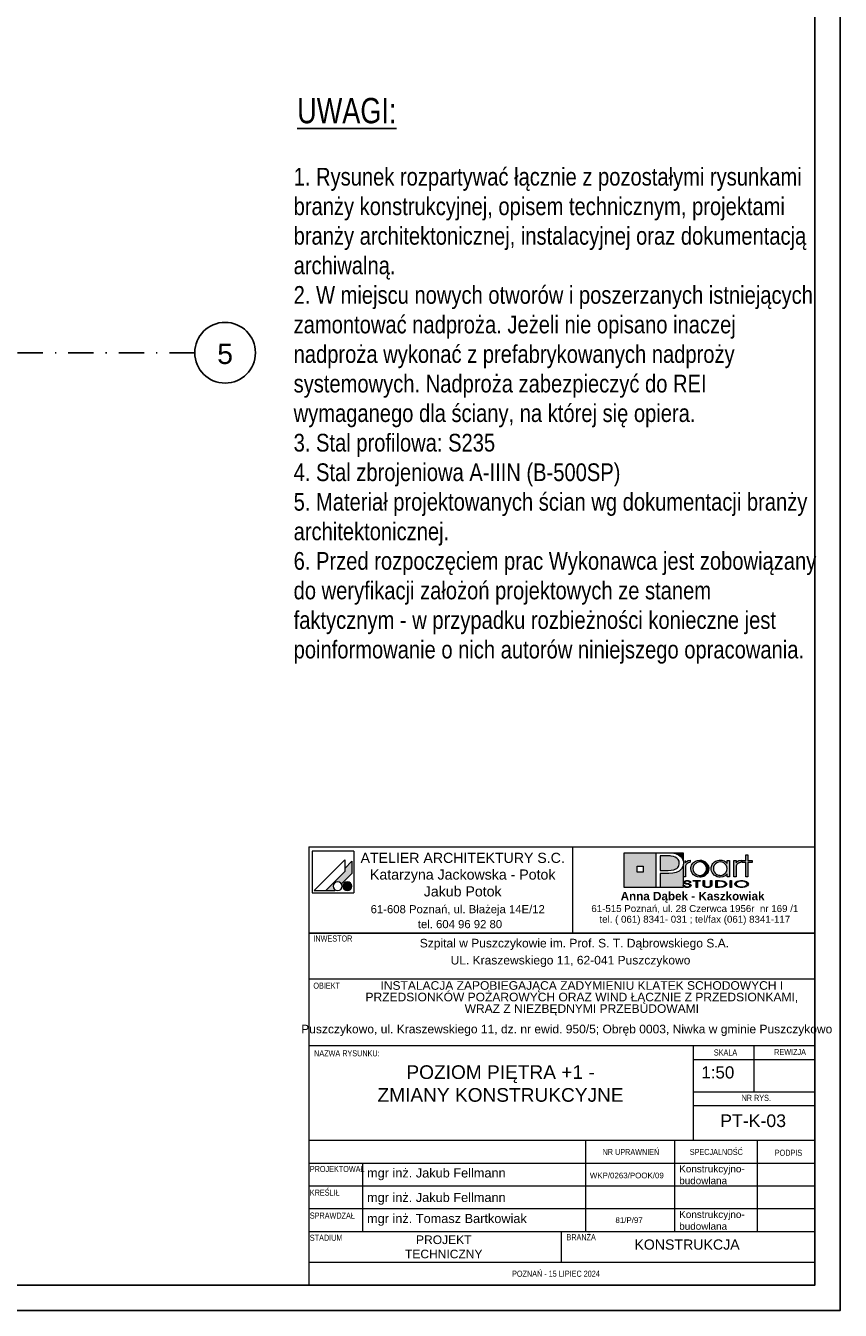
# Model space of a CAD drawing. Header units: metres. Extents: x -1437 to 3563, y -2228 to 2026.
# Tile 9 of 11: x 2758 to 3563, y -2228 to -960. Entities that reach past the tile are written whole.
import ezdxf
from ezdxf.enums import TextEntityAlignment as Align

# ---------------------------------------------------------------- set-up
doc = ezdxf.new("R2010")
doc.units = ezdxf.units.M
doc.header["$LTSCALE"] = 50
doc.header["$MEASUREMENT"] = 0
doc.linetypes.add('DO', pattern=[1, 0.5, -0.24, 0.02, -0.24])
for name, color, linetype in [('A_Arkusz', 7, 'Continuous'), ('BZ_osd', 1, 'DO'), ('BZ_ram', 2, 'Continuous'), ('BZ_txg', 3, 'Continuous'), ('BZ_txs', 2, 'Continuous')]:
    doc.layers.add(name, color=color, linetype=linetype)
doc.styles.add('BIKTG', font='bikromsw.shx', dxfattribs={"width": 0.85})
doc.styles.add('BIKTS', font='bikromsw.shx', dxfattribs={"width": 0.85})
doc.styles.add('GENERATED_STYLE_1', font='arial.ttf')
doc.styles.add('GENERATED_STYLE_2', font='ARIALUNI.ttf')
doc.styles.add('GENERATED_STYLE_3', font='txt')

msp = doc.modelspace()

# ---------------------------------------------------------------- hatches: boundary and pattern name
at = {"layer": 'A_Arkusz', "linetype": 'Continuous', "lineweight": 15, "ltscale": 1000}
for points in [[(3080.4, -1784.5), (3073.3, -1791.6), (3073.3, -1794.8), (3054.5, -1813.6), (3063.5, -1813.6), (3064.1, -1813.1), (3063.5, -1812.6), (3062.9, -1812.1), (3062.5, -1811.4), (3062.1, -1810.7), (3061.9, -1810), (3061.9, -1809.2), (3061.9, -1808.5), (3062.1, -1807.7), (3062.5, -1807), (3062.9, -1806.4), (3063.5, -1805.8), (3064.1, -1805.4), (3064.8, -1805.1), (3065.5, -1804.9), (3066.3, -1804.8), (3067.1, -1804.9), (3067.8, -1805.1), (3068.5, -1805.4), (3069.1, -1805.8), (3069.7, -1806.4), (3070.1, -1807), (3080.4, -1796.8), (3080.4, -1795.3)], [(3080.4, -1796.8), (3080.4, -1784.5), (3073.3, -1791.6), (3073.3, -1794.8), (3054.5, -1813.6), (3063.5, -1813.6), (3064.1, -1813.1, -1.314777), (3070.1, -1807)], [(3409.7, -1783.7), (3407.5, -1783.7), (3407.5, -1800), (3409.8, -1800), (3409.8, -1790.2, -0.145311), (3410.4, -1787.9, -0.140329), (3412.9, -1786), (3414.6, -1785.6), (3414.6, -1783.4), (3412.4, -1783.8), (3410.8, -1784.7), (3409.7, -1786.1)], [(3415.2, -1791.8), (3415.2, -1790.7), (3415.5, -1789.6), (3415.9, -1788.6), (3416.4, -1787.5), (3417.1, -1786.6), (3417.9, -1785.8), (3419.7, -1784.5), (3421.8, -1783.7), (3424, -1783.4), (3424.1, -1783.4), (3424, -1785.3), (3423.2, -1785.3), (3422.3, -1785.5), (3421.5, -1785.8), (3420.7, -1786.2), (3420, -1786.7), (3419.3, -1787.2), (3418.2, -1788.6), (3417.6, -1790.1), (3417.3, -1791.9), (3417.6, -1793.7), (3418.2, -1795.3), (3419.4, -1796.6), (3420.7, -1797.7), (3422.3, -1798.3), (3423.2, -1798.4), (3423.1, -1800.3), (3421.8, -1800.1), (3419.7, -1799.3), (3417.9, -1798), (3416.4, -1796.2), (3415.5, -1794.1)], [(3424, -1785.3), (3425.8, -1785.5), (3427.4, -1786.2), (3428.8, -1787.3), (3429.8, -1788.6), (3430.5, -1790.1), (3430.7, -1791.8), (3430.5, -1793.1), (3432.6, -1793.9), (3432.7, -1793.5), (3432.9, -1791.9), (3432.8, -1790.7), (3432.5, -1789.5), (3432, -1788.3), (3431.2, -1787), (3430.1, -1785.8), (3428.9, -1784.9), (3427.3, -1784.1), (3425.8, -1783.6), (3424.1, -1783.4)], [(3463.1, -1786), (3462.6, -1786.1), (3462.2, -1786.4), (3461.7, -1786.7), (3461.1, -1787.3), (3460.7, -1787.8), (3460.4, -1788.4), (3460.1, -1789), (3460, -1789.7), (3460, -1790.6), (3460, -1800), (3457.7, -1800), (3457.7, -1783.8), (3459.9, -1783.8), (3459.9, -1786.1), (3461, -1784.7), (3462.6, -1783.8), (3464.8, -1783.4), (3464.8, -1785.6), (3464.1, -1785.7), (3463.5, -1785.8)], [(3471.6, -1800), (3469.4, -1800), (3469.4, -1785.7), (3465.8, -1785.7), (3465.8, -1783.8), (3469.4, -1783.8), (3469.4, -1778.2), (3471.6, -1778.2), (3471.6, -1783.8), (3475.6, -1783.8), (3475.6, -1785.7), (3471.6, -1785.7)], [(3426.7, -1800), (3425.3, -1800.3), (3424, -1800.4), (3423.1, -1800.3), (3423.2, -1798.4), (3424, -1798.5), (3425.8, -1798.3), (3427.4, -1797.7), (3428.7, -1796.6), (3429.8, -1795.2), (3430.5, -1793.6), (3430.5, -1793.1), (3432.6, -1793.9), (3432.2, -1795.1), (3431.3, -1796.6), (3430.4, -1797.7), (3429.3, -1798.7), (3427.9, -1799.5)], [(3074.2, -1805.2), (3077.5, -1813.4, -0.39153), (3072, -1811.1, -0.418968)], [(3074.2, -1805.2), (3077.5, -1813.4, 0.455663), (3079.8, -1807.1, 0.390402)], [(3409, -1808.5), (3407.6, -1808.5), (3407.7, -1808.9), (3408, -1809.3), (3408.4, -1809.7), (3408.7, -1809.9), (3409.2, -1810.1), (3409.5, -1810.2), (3409.7, -1810.3), (3410.4, -1810.4), (3411, -1810.5), (3411.4, -1810.4), (3411.9, -1810.5), (3412.6, -1810.4), (3413.6, -1810.2), (3414.4, -1809.9), (3415, -1809.5), (3415.3, -1809), (3415.4, -1808.5), (3415.4, -1808.3), (3415.3, -1808), (3415.1, -1807.7), (3414.8, -1807.5), (3414.5, -1807.3), (3414.1, -1807.1), (3413.8, -1806.9), (3413.3, -1806.8), (3413.1, -1806.8), (3413.1, -1807.5), (3413.3, -1807.6), (3413.8, -1807.9), (3414.1, -1808.2), (3414.2, -1808.6), (3414.1, -1808.9), (3413.9, -1809.2), (3413.5, -1809.5), (3413.2, -1809.6), (3412.9, -1809.7), (3412.4, -1809.8), (3412, -1809.9), (3411.7, -1809.9), (3411.3, -1809.9), (3410.9, -1809.8), (3410.5, -1809.7), (3410.1, -1809.6), (3409.8, -1809.5), (3409.6, -1809.4), (3409.3, -1809.1), (3409.1, -1808.8)], [(3413.8, -1805.4), (3415.1, -1805.4), (3415, -1804.9), (3414.7, -1804.5), (3414.1, -1804.1), (3413.4, -1803.8), (3412.6, -1803.7), (3411.6, -1803.6), (3410.6, -1803.7), (3409.8, -1803.8), (3409, -1804.1), (3408.5, -1804.5), (3408.2, -1804.9), (3408.1, -1805.4), (3408.2, -1805.8), (3408.5, -1806.2), (3408.9, -1806.6), (3409.3, -1806.7), (3409.7, -1806.9), (3410, -1806.9), (3410.6, -1807), (3411.1, -1807.1), (3411.7, -1807.2), (3412.3, -1807.3), (3412.7, -1807.4), (3413.1, -1807.5), (3413.1, -1806.8), (3412.6, -1806.7), (3411.8, -1806.5), (3410.8, -1806.4), (3410.4, -1806.3), (3409.9, -1806.1), (3409.6, -1805.9), (3409.4, -1805.7), (3409.3, -1805.4), (3409.4, -1805), (3409.6, -1804.8), (3410, -1804.5), (3410.5, -1804.3), (3411, -1804.2), (3411.4, -1804.2), (3411.8, -1804.2), (3412.3, -1804.3), (3412.7, -1804.4), (3413.1, -1804.5), (3413.4, -1804.8), (3413.7, -1805.1)], [(3421.6, -1810.4), (3420.3, -1810.4), (3420.3, -1804.3), (3417.4, -1804.3), (3417.4, -1803.7), (3424.5, -1803.7), (3424.5, -1804.3), (3421.6, -1804.3)], [(3434.6, -1809.9), (3434.1, -1810.1), (3433.6, -1810.2), (3433, -1810.4), (3432.3, -1810.5), (3431.6, -1810.5), (3430.7, -1810.4), (3429.8, -1810.3), (3429, -1810), (3428.1, -1809.5), (3427.5, -1808.8), (3427.3, -1807.9), (3427.3, -1803.7), (3428.6, -1803.7), (3428.6, -1807.9), (3428.7, -1808.4), (3428.9, -1808.8), (3429.2, -1809.2, 0.154269), (3431.6, -1809.8, 0.149724), (3434, -1809.2), (3434.4, -1808.8)], [(3434.4, -1808.8), (3434.6, -1808.4), (3434.7, -1807.9), (3434.7, -1803.7), (3435.9, -1803.7), (3435.9, -1807.9), (3435.8, -1808.6), (3435.5, -1809.2), (3435, -1809.6), (3434.6, -1809.9)], [(3441.1, -1809.8), (3442.5, -1809.8), (3442.5, -1810.4), (3439.9, -1810.4), (3439.9, -1803.7), (3442.5, -1803.7), (3442.5, -1804.3), (3441.1, -1804.3)], [(3443.5, -1803.7), (3445.1, -1803.8), (3446.1, -1803.9), (3446.1, -1804.6), (3445.3, -1804.4), (3444.2, -1804.4), (3443, -1804.3), (3442.5, -1804.3), (3442.5, -1803.7)], [(3446.1, -1810.2), (3445.9, -1810.2), (3444.8, -1810.3), (3443.6, -1810.4), (3442.5, -1810.4), (3442.5, -1809.8), (3443, -1809.8), (3443.7, -1809.7), (3444.6, -1809.7), (3445, -1809.7), (3445.6, -1809.6), (3446.1, -1809.5)], [(3447.7, -1804.3), (3448.5, -1804.6), (3449.2, -1805), (3449.7, -1805.4), (3450.2, -1805.9), (3450.5, -1806.5), (3450.6, -1807), (3450.4, -1807.8), (3450, -1808.4), (3449.3, -1809), (3448.6, -1809.4), (3447.8, -1809.8), (3446.9, -1810), (3446.1, -1810.2), (3446.1, -1809.5), (3446.8, -1809.4), (3447.7, -1809), (3448.5, -1808.5), (3448.9, -1808.1), (3449.2, -1807.6), (3449.3, -1807), (3449.2, -1806.5), (3448.9, -1805.9), (3448.4, -1805.5), (3447.7, -1805.1), (3447, -1804.8), (3446.1, -1804.6), (3446.1, -1803.9), (3446.5, -1804)], [(3455.2, -1810.4), (3453.9, -1810.4), (3453.9, -1803.7), (3455.2, -1803.7)]]:
    msp.add_hatch(color=7, dxfattribs=at).paths.add_polyline_path(points)
at = {"layer": 'A_Arkusz', "linetype": 'Continuous', "lineweight": 5, "ltscale": 1000}
h = msp.add_hatch(color=7, dxfattribs=at)
h.paths.add_polyline_path([(3349.2, -1776.2), (3380.9, -1776.2), (3380.9, -1810.6), (3349.2, -1810.6)])
h.paths.add_polyline_path([(3362.2, -1789.4), (3368.1, -1789.4), (3368.1, -1795.4), (3362.2, -1795.4)], flags=0)
for points in [[(3393.2, -1779.3), (3390.9, -1779.3), (3385, -1779.3), (3385, -1793.6), (3392.7, -1793.6), (3395.8, -1793.4), (3398.3, -1793), (3400.3, -1792.2), (3401.3, -1791.6), (3402.2, -1790.8), (3402.9, -1789.8), (3403.4, -1788.7), (3403.7, -1787.6), (3403.8, -1786.5), (3403.5, -1784.5), (3402.7, -1782.8), (3401.3, -1781.4), (3399.7, -1780.4), (3397.9, -1779.8), (3395.9, -1779.4), (3394.8, -1779.3)], [(3407.5, -1776.2), (3407.5, -1783.7), (3407.3, -1783.1), (3406.5, -1781.6), (3405.5, -1780.3), (3404.3, -1779.1), (3402.9, -1778.2), (3401.5, -1777.5), (3400, -1777), (3398.5, -1776.6), (3396.7, -1776.4), (3392.7, -1776.2), (3392.4, -1776.2)], [(3385, -1810.6), (3407.5, -1810.6), (3407.5, -1789.3), (3406, -1792.2), (3403.6, -1794.3), (3400.8, -1795.6), (3397.4, -1796.4), (3393.5, -1796.7), (3385, -1796.7)]]:
    msp.add_hatch(color=7, dxfattribs=at).paths.add_polyline_path(points)
at = {"layer": 'A_Arkusz', "linetype": 'Continuous', "lineweight": 15, "ltscale": 1000}
h = msp.add_hatch(color=7, dxfattribs=at)
h.paths.add_polyline_path([(3451, -1797.1), (3449.1, -1798.9), (3446.9, -1800), (3444.3, -1800.4), (3442.7, -1800.2), (3441.1, -1799.8), (3439.6, -1799.1), (3438.2, -1798.2), (3437.1, -1797.1), (3436.3, -1795.8), (3435.7, -1794.5), (3435.3, -1793.2), (3435.2, -1791.9), (3435.3, -1790.8), (3435.5, -1789.8), (3435.8, -1788.8), (3436.3, -1787.8), (3436.9, -1786.9), (3437.6, -1786.1), (3438.5, -1785.3), (3439.6, -1784.6), (3440.7, -1784.1), (3441.9, -1783.7), (3443.1, -1783.5), (3444.3, -1783.4), (3445.7, -1783.5), (3446.9, -1783.8), (3448.1, -1784.3), (3449.2, -1784.9), (3450.1, -1785.7), (3451, -1786.7), (3451, -1785.3), (3451, -1783.8), (3453.2, -1783.8), (3453.2, -1790.2), (3453.2, -1800), (3451, -1800), (3451, -1798.7)])
h.paths.add_polyline_path([(3441.4, -1785.9, 0.471077), (3438.4, -1795.4, 0.494724), (3449.3, -1796.2, 0.387258), (3449.1, -1787.4, 0.314042)], flags=0)
h = msp.add_hatch(color=7, dxfattribs=at)
h.paths.add_polyline_path([(3465.3, -1803.6, 0.130991), (3460.1, -1804.9, 0.250658), (3458.6, -1807, 0.250617), (3459.8, -1809, 0.141351), (3465.3, -1810.5, 0.117723), (3470.2, -1809.3, 0.245905), (3472, -1807, 0.237366), (3470.7, -1805.1, 0.143887)])
h.paths.add_polyline_path([(3465.3, -1804.2, 0.128597), (3461.4, -1805.1), (3461, -1805.3), (3460.6, -1805.6), (3460.3, -1806), (3460, -1806.3), (3459.9, -1806.6), (3459.9, -1807), (3460, -1807.7), (3460.5, -1808.3), (3461.3, -1808.9, 0.126974), (3465.3, -1809.9, 0.113214), (3469.1, -1809), (3469.8, -1808.6), (3470.2, -1808.2), (3470.5, -1807.8), (3470.7, -1807.4), (3470.7, -1807), (3470.6, -1806.5), (3470.4, -1806.1), (3469.9, -1805.6), (3469.3, -1805.1, 0.11716)], flags=0)

# ---------------------------------------------------------------- linework, layer by layer
at = {"layer": 'A_Arkusz', "color": 7, "linetype": 'Continuous', "lineweight": 15, "ltscale": 1000}
for p, q in [((3037.8, -1770.2), (3537.8, -1770.2)), ((3037.8, -1770.2), (3037.8, -1855.6)), ((3041.1, -1774.5), (3041.1, -1815.8)), ((3082.4, -1774.5), (3041.1, -1774.5)), ((3082.4, -1774.5), (3082.4, -1815.8)), ((3298.4, -1770.2), (3298.4, -1855.6)), ((3073.3, -1783.3), (3043, -1813.6)), ((3073.3, -1783.3), (3073.3, -1794.8)), ((3080.4, -1784.5), (3073.3, -1791.6)), ((3080.4, -1784.5), (3080.4, -1795.3)), ((3349.2, -1776.2), (3407.5, -1776.2)), ((3349.2, -1810.6), (3349.2, -1776.2)), ((3380.9, -1810.6), (3380.9, -1776.2)), ((3380.9, -1776.2), (3392.3, -1776.2)), ((3385, -1779.3), (3385, -1793.6)), ((3390.9, -1779.3), (3385, -1779.3)), ((3393.2, -1779.3), (3390.9, -1779.3)), ((3392.3, -1776.2), (3394.7, -1776.2)), ((3394.8, -1779.3), (3393.2, -1779.3)), ((3394.7, -1776.2), (3396.7, -1776.4)), ((3395.9, -1779.4), (3394.8, -1779.3)), ((3397.9, -1779.8), (3395.9, -1779.4)), ((3396.7, -1776.4), (3398.5, -1776.6)), ((3399.7, -1780.4), (3397.9, -1779.8)), ((3398.5, -1776.6), (3400, -1777)), ((3401.3, -1781.4), (3399.7, -1780.4)), ((3400, -1777), (3401.5, -1777.5)), ((3402.7, -1782.8), (3401.3, -1781.4)), ((3401.5, -1777.5), (3402.9, -1778.2)), ((3403.5, -1784.5), (3402.7, -1782.8)), ((3402.9, -1778.2), (3404.3, -1779.1)), ((3403.4, -1788.7), (3403.7, -1787.6)), ((3403.8, -1786.5), (3403.5, -1784.5)), ((3403.7, -1787.6), (3403.8, -1786.5)), ((3404.3, -1779.1), (3405.5, -1780.3)), ((3405.5, -1780.3), (3406.5, -1781.6)), ((3406.5, -1781.6), (3407.3, -1783.1)), ((3407.3, -1783.1), (3407.8, -1784.8)), ((3407.9, -1786.5), (3407.4, -1789.6)), ((3407.5, -1776.2), (3407.5, -1783.8)), ((3407.8, -1784.8), (3407.9, -1786.5)), ((3409.7, -1783.8), (3409.7, -1786.1)), ((3409.7, -1786.1), (3410.8, -1784.7)), ((3410.5, -1787.8), (3410.1, -1788.4)), ((3410.9, -1787.3), (3410.5, -1787.8)), ((3410.8, -1784.7), (3412.4, -1783.8)), ((3411.5, -1786.7), (3410.9, -1787.3)), ((3412, -1786.4), (3411.5, -1786.7)), ((3412.4, -1786.1), (3412, -1786.4)), ((3412.4, -1783.8), (3414.6, -1783.4)), ((3412.9, -1786), (3412.4, -1786.1)), ((3413.3, -1785.8), (3412.9, -1786)), ((3413.9, -1785.7), (3413.3, -1785.8)), ((3414.6, -1785.6), (3413.9, -1785.7)), ((3414.6, -1783.4), (3414.6, -1785.6)), ((3415.9, -1788.6), (3416.4, -1787.5)), ((3416.4, -1787.5), (3417.1, -1786.6)), ((3417.1, -1786.6), (3417.9, -1785.8)), ((3417.9, -1785.8), (3419.7, -1784.5)), ((3419.3, -1787.2), (3418.2, -1788.6)), ((3420, -1786.7), (3419.3, -1787.2)), ((3419.7, -1784.5), (3421.8, -1783.7)), ((3420.7, -1786.2), (3420, -1786.7)), ((3421.5, -1785.8), (3420.7, -1786.2)), ((3422.3, -1785.5), (3421.5, -1785.8)), ((3421.8, -1783.7), (3424, -1783.4)), ((3423.2, -1785.3), (3422.3, -1785.5)), ((3424, -1785.3), (3423.2, -1785.3)), ((3424, -1783.4), (3425.7, -1783.6)), ((3425.8, -1785.5), (3424, -1785.3)), ((3425.7, -1783.6), (3427.3, -1784.1)), ((3427.4, -1786.2), (3425.8, -1785.5)), ((3427.3, -1784.1), (3428.9, -1784.9)), ((3428.8, -1787.3), (3427.4, -1786.2)), ((3429.8, -1788.6), (3428.8, -1787.3)), ((3428.9, -1784.9), (3430.1, -1785.8)), ((3430.1, -1785.8), (3431.2, -1787)), ((3431.2, -1787), (3432, -1788.4)), ((3435.8, -1788.8), (3436.3, -1787.8)), ((3436.3, -1787.8), (3436.9, -1786.9)), ((3436.9, -1786.9), (3437.6, -1786.1)), ((3437.6, -1786.1), (3438.5, -1785.3)), ((3439.4, -1787.2), (3438.3, -1788.6)), ((3438.5, -1785.3), (3439.6, -1784.6)), ((3440.9, -1786.2), (3439.4, -1787.2)), ((3439.6, -1784.6), (3440.7, -1784.1)), ((3440.7, -1784.1), (3441.9, -1783.7)), ((3442.5, -1785.5), (3440.9, -1786.2)), ((3441.9, -1783.7), (3443.1, -1783.5)), ((3444.3, -1785.3), (3442.5, -1785.5)), ((3443.1, -1783.5), (3444.3, -1783.4)), ((3444.3, -1783.4), (3445.7, -1783.5)), ((3446.1, -1785.5), (3444.3, -1785.3)), ((3445.7, -1783.5), (3446.9, -1783.8)), ((3447.7, -1786.2), (3446.1, -1785.5)), ((3446.9, -1783.8), (3448.1, -1784.3)), ((3449.1, -1787.3), (3447.7, -1786.2)), ((3448.1, -1784.3), (3449.2, -1784.9)), ((3450.1, -1788.6), (3449.1, -1787.3)), ((3449.2, -1784.9), (3450.1, -1785.7)), ((3450.1, -1785.7), (3451, -1786.7)), ((3451, -1786.7), (3451, -1783.8)), ((3451, -1783.8), (3453.2, -1783.8)), ((3453.2, -1783.8), (3453.2, -1800)), ((3457.7, -1800), (3457.7, -1783.8)), ((3457.7, -1783.8), (3459.9, -1783.8)), ((3459.9, -1783.8), (3459.9, -1786.1)), ((3459.9, -1786.1), (3461, -1784.7)), ((3460.7, -1787.8), (3460.4, -1788.4)), ((3461.1, -1787.3), (3460.7, -1787.8)), ((3461, -1784.7), (3462.6, -1783.8)), ((3461.7, -1786.7), (3461.1, -1787.3)), ((3462.2, -1786.4), (3461.7, -1786.7)), ((3462.6, -1786.1), (3462.2, -1786.4)), ((3462.6, -1783.8), (3464.8, -1783.4)), ((3463.1, -1786), (3462.6, -1786.1)), ((3463.5, -1785.8), (3463.1, -1786)), ((3464.1, -1785.7), (3463.5, -1785.8)), ((3464.8, -1785.6), (3464.1, -1785.7)), ((3464.8, -1783.4), (3464.8, -1785.6)), ((3465.8, -1785.7), (3465.8, -1783.8)), ((3465.8, -1783.8), (3469.4, -1783.8)), ((3469.4, -1785.7), (3465.8, -1785.7)), ((3469.4, -1783.8), (3469.4, -1778.2)), ((3469.4, -1778.2), (3471.6, -1778.2)), ((3469.4, -1800), (3469.4, -1785.7)), ((3471.6, -1778.2), (3471.6, -1783.8)), ((3471.6, -1783.8), (3475.6, -1783.8)), ((3475.6, -1785.7), (3471.6, -1785.7)), ((3471.6, -1785.7), (3471.6, -1800)), ((3475.6, -1783.8), (3475.6, -1785.7)), ((3073.3, -1794.8), (3054.5, -1813.6)), ((3080.4, -1796.8), (3070.1, -1807)), ((3080.4, -1795.3), (3080.4, -1796.8)), ((3362.2, -1789.4), (3368.1, -1789.4)), ((3362.2, -1789.4), (3368.1, -1789.4)), ((3362.2, -1795.4), (3362.2, -1789.4)), ((3368.1, -1795.4), (3362.2, -1795.4)), ((3368.1, -1789.4), (3368.1, -1795.4)), ((3368.1, -1789.4), (3368.1, -1795.4)), ((3385, -1793.6), (3392.7, -1793.6)), ((3385, -1796.7), (3385, -1810.6)), ((3393.3, -1796.7), (3385, -1796.7)), ((3392.7, -1793.6), (3395.8, -1793.4)), ((3397.4, -1796.4), (3393.3, -1796.7)), ((3395.8, -1793.4), (3398.3, -1793)), ((3400.8, -1795.6), (3397.4, -1796.4)), ((3398.3, -1793), (3400.3, -1792.2)), ((3400.3, -1792.2), (3401.3, -1791.6)), ((3403.6, -1794.3), (3400.8, -1795.6)), ((3401.3, -1791.6), (3402.2, -1790.8)), ((3402.2, -1790.8), (3402.9, -1789.8)), ((3402.9, -1789.8), (3403.4, -1788.7)), ((3406, -1792.2), (3403.6, -1794.3)), ((3407.4, -1789.6), (3406, -1792.2)), ((3407.5, -1789.5), (3407.5, -1810.6)), ((3409.8, -1800), (3407.5, -1800)), ((3409.9, -1789), (3409.8, -1789.7)), ((3409.8, -1789.7), (3409.8, -1790.6)), ((3409.8, -1790.6), (3409.8, -1800)), ((3410.1, -1788.4), (3409.9, -1789)), ((3415.2, -1790.7), (3415.5, -1789.6)), ((3415.2, -1791.8), (3415.2, -1790.7)), ((3415.5, -1794.1), (3415.2, -1791.8)), ((3415.5, -1789.6), (3415.9, -1788.6)), ((3416.4, -1796.2), (3415.5, -1794.1)), ((3417.9, -1798), (3416.4, -1796.2)), ((3417.6, -1790.1), (3417.3, -1791.9)), ((3417.3, -1791.9), (3417.6, -1793.7)), ((3418.2, -1788.6), (3417.6, -1790.1)), ((3417.6, -1793.7), (3418.2, -1795.3)), ((3419.7, -1799.3), (3417.9, -1798)), ((3418.2, -1795.3), (3419.4, -1796.6)), ((3419.4, -1796.6), (3420.7, -1797.7)), ((3421.8, -1800.1), (3419.7, -1799.3)), ((3420.7, -1797.7), (3422.3, -1798.3)), ((3424, -1800.4), (3421.8, -1800.1)), ((3422.3, -1798.3), (3424, -1798.5)), ((3424, -1798.5), (3425.8, -1798.3)), ((3425.3, -1800.3), (3424, -1800.4)), ((3426.7, -1800), (3425.3, -1800.3)), ((3425.8, -1798.3), (3427.4, -1797.7)), ((3427.9, -1799.5), (3426.7, -1800)), ((3427.4, -1797.7), (3428.7, -1796.6)), ((3429.3, -1798.7), (3427.9, -1799.5)), ((3428.7, -1796.6), (3429.8, -1795.2)), ((3430.4, -1797.7), (3429.3, -1798.7)), ((3430.5, -1790.1), (3429.8, -1788.6)), ((3429.8, -1795.2), (3430.5, -1793.6)), ((3431.3, -1796.6), (3430.4, -1797.7)), ((3430.7, -1791.8), (3430.5, -1790.1)), ((3430.5, -1793.6), (3430.7, -1791.8)), ((3432.2, -1795.1), (3431.3, -1796.6)), ((3432, -1788.4), (3432.5, -1789.5)), ((3432.7, -1793.5), (3432.2, -1795.1)), ((3432.5, -1789.5), (3432.8, -1790.7)), ((3432.9, -1791.9), (3432.7, -1793.5)), ((3432.8, -1790.7), (3432.9, -1791.9)), ((3435.2, -1791.9), (3435.3, -1790.8)), ((3435.3, -1793.2), (3435.2, -1791.9)), ((3435.3, -1790.8), (3435.5, -1789.8)), ((3435.7, -1794.5), (3435.3, -1793.2)), ((3435.5, -1789.8), (3435.8, -1788.8)), ((3436.3, -1795.8), (3435.7, -1794.5)), ((3437.1, -1797.1), (3436.3, -1795.8)), ((3438.2, -1798.2), (3437.1, -1797.1)), ((3437.6, -1790.1), (3437.4, -1791.8)), ((3437.4, -1791.8), (3437.6, -1793.5)), ((3438.3, -1788.6), (3437.6, -1790.1)), ((3437.6, -1793.5), (3438.2, -1795.1)), ((3438.2, -1795.1), (3439.3, -1796.5)), ((3439.6, -1799.1), (3438.2, -1798.2)), ((3439.3, -1796.5), (3440, -1797.1)), ((3441.1, -1799.8), (3439.6, -1799.1)), ((3440, -1797.1), (3440.8, -1797.6)), ((3440.8, -1797.6), (3441.6, -1798)), ((3442.7, -1800.2), (3441.1, -1799.8)), ((3441.6, -1798), (3442.5, -1798.3)), ((3442.5, -1798.3), (3443.4, -1798.4)), ((3444.3, -1800.4), (3442.7, -1800.2)), ((3443.4, -1798.4), (3444.3, -1798.5)), ((3444.3, -1798.5), (3446.1, -1798.3)), ((3446.9, -1800), (3444.3, -1800.4)), ((3446.1, -1798.3), (3447.6, -1797.6)), ((3449.1, -1798.9), (3446.9, -1800)), ((3447.6, -1797.6), (3449, -1796.5)), ((3449, -1796.5), (3450.1, -1795.2)), ((3451, -1797.1), (3449.1, -1798.9)), ((3450.8, -1790.2), (3450.1, -1788.6)), ((3450.1, -1795.2), (3450.8, -1793.6)), ((3451, -1791.9), (3450.8, -1790.2)), ((3450.8, -1793.6), (3451, -1791.9)), ((3451, -1800), (3451, -1797.1)), ((3453.2, -1800), (3451, -1800)), ((3460, -1800), (3457.7, -1800)), ((3460.1, -1789), (3460, -1789.7)), ((3460, -1789.7), (3460, -1790.6)), ((3460, -1790.6), (3460, -1800)), ((3460.4, -1788.4), (3460.1, -1789)), ((3471.6, -1800), (3469.4, -1800)), ((3064.1, -1813.1), (3063.5, -1813.6)), ((3407.5, -1810.6), (3349.2, -1810.6)), ((3385, -1810.6), (3380.9, -1810.6)), ((3407.7, -1808.9), (3407.6, -1808.5)), ((3407.6, -1808.5), (3409, -1808.5)), ((3408, -1809.3), (3407.7, -1808.9)), ((3408.4, -1809.7), (3408, -1809.3)), ((3408.1, -1805.4), (3408.2, -1804.9)), ((3408.2, -1805.8), (3408.1, -1805.4)), ((3408.2, -1804.9), (3408.5, -1804.5)), ((3408.5, -1806.2), (3408.2, -1805.8)), ((3408.7, -1809.9), (3408.4, -1809.7)), ((3408.5, -1804.5), (3409, -1804.1)), ((3408.9, -1806.6), (3408.5, -1806.2)), ((3409.2, -1810.1), (3408.7, -1809.9)), ((3409.2, -1806.7), (3408.9, -1806.6)), ((3409, -1804.1), (3409.8, -1803.8)), ((3409, -1808.5), (3409.1, -1808.8)), ((3409.1, -1808.8), (3409.3, -1809.1)), ((3409.5, -1806.8), (3409.2, -1806.7)), ((3409.7, -1810.3), (3409.2, -1810.1)), ((3409.4, -1805), (3409.3, -1805.4)), ((3409.3, -1805.4), (3409.4, -1805.7)), ((3409.3, -1809.1), (3409.6, -1809.4)), ((3409.6, -1804.8), (3409.4, -1805)), ((3409.4, -1805.7), (3409.6, -1805.9)), ((3409.8, -1806.9), (3409.5, -1806.8)), ((3410, -1804.5), (3409.6, -1804.8)), ((3409.6, -1805.9), (3409.9, -1806.1)), ((3409.6, -1809.4), (3409.8, -1809.5)), ((3410.3, -1810.4), (3409.7, -1810.3)), ((3409.8, -1803.8), (3410.6, -1803.7)), ((3410.2, -1807), (3409.8, -1806.9)), ((3409.8, -1809.5), (3410.1, -1809.6)), ((3409.9, -1806.1), (3410.4, -1806.3)), ((3410.5, -1804.3), (3410, -1804.5)), ((3410.1, -1809.6), (3410.5, -1809.7)), ((3410.7, -1807.1), (3410.2, -1807)), ((3410.9, -1810.5), (3410.3, -1810.4)), ((3410.4, -1806.3), (3411, -1806.4)), ((3411, -1804.2), (3410.5, -1804.3)), ((3410.5, -1809.7), (3410.8, -1809.8)), ((3410.6, -1803.7), (3411.6, -1803.6)), ((3411.3, -1807.2), (3410.7, -1807.1)), ((3410.8, -1809.8), (3411.2, -1809.9)), ((3411.6, -1810.5), (3410.9, -1810.5)), ((3411.5, -1804.2), (3411, -1804.2)), ((3411, -1806.4), (3411.8, -1806.6)), ((3411.2, -1809.9), (3411.6, -1809.9)), ((3412.1, -1807.3), (3411.3, -1807.2)), ((3412.1, -1804.2), (3411.5, -1804.2)), ((3411.6, -1803.6), (3412.6, -1803.7)), ((3411.6, -1809.9), (3411.9, -1809.9)), ((3412.6, -1810.4), (3411.6, -1810.5)), ((3411.8, -1806.6), (3412.5, -1806.7)), ((3411.9, -1809.9), (3412.3, -1809.8)), ((3412.6, -1804.3), (3412.1, -1804.2)), ((3412.8, -1807.4), (3412.1, -1807.3)), ((3412.3, -1809.8), (3412.6, -1809.8)), ((3412.5, -1806.7), (3413, -1806.7)), ((3412.6, -1803.7), (3413.4, -1803.8)), ((3413.1, -1804.5), (3412.6, -1804.3)), ((3412.6, -1809.8), (3412.9, -1809.7)), ((3413.6, -1810.2), (3412.6, -1810.4)), ((3413.3, -1807.6), (3412.8, -1807.4)), ((3412.9, -1809.7), (3413.2, -1809.6)), ((3413, -1806.7), (3413.3, -1806.8)), ((3413.4, -1804.8), (3413.1, -1804.5)), ((3413.2, -1809.6), (3413.5, -1809.5)), ((3413.3, -1806.8), (3413.6, -1806.9)), ((3413.8, -1807.9), (3413.3, -1807.6)), ((3413.4, -1803.8), (3414.1, -1804.1)), ((3413.7, -1805.1), (3413.4, -1804.8)), ((3413.5, -1809.5), (3413.9, -1809.2)), ((3413.6, -1806.9), (3413.9, -1807)), ((3414.4, -1809.9), (3413.6, -1810.2)), ((3413.8, -1805.4), (3413.7, -1805.1)), ((3415.1, -1805.4), (3413.8, -1805.4)), ((3414.1, -1808.2), (3413.8, -1807.9)), ((3413.9, -1807), (3414.2, -1807.1)), ((3413.9, -1809.2), (3414.1, -1808.9)), ((3414.1, -1804.1), (3414.7, -1804.5)), ((3414.2, -1808.6), (3414.1, -1808.2)), ((3414.1, -1808.9), (3414.2, -1808.6)), ((3414.2, -1807.1), (3414.5, -1807.3)), ((3415, -1809.5), (3414.4, -1809.9)), ((3414.5, -1807.3), (3414.8, -1807.5)), ((3414.7, -1804.5), (3415, -1804.9)), ((3414.8, -1807.5), (3415.1, -1807.7)), ((3415, -1804.9), (3415.1, -1805.4)), ((3415.3, -1809), (3415, -1809.5)), ((3415.1, -1807.7), (3415.3, -1808)), ((3415.3, -1808), (3415.4, -1808.3)), ((3415.4, -1808.5), (3415.3, -1809)), ((3415.4, -1808.3), (3415.4, -1808.5)), ((3417.4, -1804.3), (3417.4, -1803.7)), ((3417.4, -1803.7), (3424.5, -1803.7)), ((3420.3, -1804.3), (3417.4, -1804.3)), ((3420.3, -1810.4), (3420.3, -1804.3)), ((3421.6, -1810.4), (3420.3, -1810.4)), ((3424.5, -1804.3), (3421.6, -1804.3)), ((3421.6, -1804.3), (3421.6, -1810.4)), ((3424.5, -1803.7), (3424.5, -1804.3)), ((3427.3, -1803.7), (3428.6, -1803.7)), ((3427.3, -1807.9), (3427.3, -1803.7)), ((3427.5, -1808.8), (3427.3, -1807.9)), ((3428.1, -1809.5), (3427.5, -1808.8)), ((3429, -1810), (3428.1, -1809.5)), ((3428.6, -1803.7), (3428.6, -1807.9)), ((3428.6, -1807.9), (3428.7, -1808.4)), ((3428.7, -1808.4), (3428.9, -1808.8)), ((3428.9, -1808.8), (3429.2, -1809.2)), ((3429.8, -1810.3), (3429, -1810)), ((3429.2, -1809.2), (3429.5, -1809.4)), ((3429.5, -1809.4), (3429.9, -1809.5)), ((3430.7, -1810.4), (3429.8, -1810.3)), ((3429.9, -1809.5), (3430.3, -1809.7)), ((3430.3, -1809.7), (3430.7, -1809.8)), ((3430.7, -1809.8), (3431.1, -1809.8)), ((3431.6, -1810.5), (3430.7, -1810.4)), ((3431.1, -1809.8), (3431.6, -1809.8)), ((3431.6, -1809.8), (3432.1, -1809.8)), ((3432.3, -1810.5), (3431.6, -1810.5)), ((3432.1, -1809.8), (3432.6, -1809.8)), ((3433, -1810.4), (3432.3, -1810.5)), ((3432.6, -1809.8), (3433, -1809.7)), ((3433, -1809.7), (3433.4, -1809.5)), ((3433.6, -1810.2), (3433, -1810.4)), ((3433.4, -1809.5), (3433.7, -1809.4)), ((3434.1, -1810.1), (3433.6, -1810.2)), ((3433.7, -1809.4), (3434, -1809.2)), ((3434, -1809.2), (3434.4, -1808.8)), ((3434.6, -1809.9), (3434.1, -1810.1)), ((3434.4, -1808.8), (3434.6, -1808.4)), ((3434.6, -1808.4), (3434.7, -1807.9)), ((3435, -1809.6), (3434.6, -1809.9)), ((3434.7, -1807.9), (3434.7, -1803.7)), ((3434.7, -1803.7), (3435.9, -1803.7)), ((3435.5, -1809.2), (3435, -1809.6)), ((3435.8, -1808.6), (3435.5, -1809.2)), ((3435.9, -1807.9), (3435.8, -1808.6)), ((3435.9, -1803.7), (3435.9, -1807.9)), ((3439.9, -1810.4), (3439.9, -1803.7)), ((3439.9, -1803.7), (3442.5, -1803.7)), ((3439.9, -1810.4), (3439.9, -1803.7)), ((3439.9, -1803.7), (3443.5, -1803.7)), ((3442.5, -1810.4), (3439.9, -1810.4)), ((3443.6, -1810.4), (3439.9, -1810.4)), ((3442.5, -1804.3), (3441.1, -1804.3)), ((3441.1, -1804.3), (3441.1, -1809.8)), ((3443, -1804.3), (3441.1, -1804.3)), ((3441.1, -1804.3), (3441.1, -1809.8)), ((3441.1, -1809.8), (3442.5, -1809.8)), ((3441.1, -1809.8), (3443, -1809.8)), ((3442.5, -1803.7), (3442.5, -1804.3)), ((3442.5, -1809.8), (3442.5, -1810.4)), ((3444.2, -1804.4), (3443, -1804.3)), ((3443, -1809.8), (3444.1, -1809.7)), ((3443.5, -1803.7), (3445.1, -1803.8)), ((3444.8, -1810.3), (3443.6, -1810.4)), ((3444.1, -1809.7), (3445, -1809.7)), ((3445.3, -1804.4), (3444.2, -1804.4)), ((3445.9, -1810.2), (3444.8, -1810.3)), ((3445, -1809.7), (3445.7, -1809.6)), ((3445.1, -1803.8), (3446.5, -1804)), ((3446.2, -1804.6), (3445.3, -1804.4)), ((3445.7, -1809.6), (3446.8, -1809.4)), ((3446.9, -1810), (3445.9, -1810.2)), ((3447, -1804.8), (3446.2, -1804.6)), ((3446.5, -1804), (3447.7, -1804.3)), ((3446.8, -1809.4), (3447.7, -1809)), ((3447.8, -1809.8), (3446.9, -1810)), ((3447.7, -1805.1), (3447, -1804.8)), ((3447.7, -1804.3), (3448.5, -1804.6)), ((3448.3, -1805.5), (3447.7, -1805.1)), ((3447.7, -1809), (3448.5, -1808.5)), ((3448.6, -1809.4), (3447.8, -1809.8)), ((3448.9, -1805.9), (3448.3, -1805.5)), ((3448.5, -1804.6), (3449.2, -1805)), ((3448.5, -1808.5), (3448.9, -1808.1)), ((3449.3, -1809), (3448.6, -1809.4)), ((3449.2, -1806.5), (3448.9, -1805.9)), ((3448.9, -1808.1), (3449.2, -1807.6)), ((3449.2, -1805), (3449.7, -1805.4)), ((3449.3, -1807), (3449.2, -1806.5)), ((3449.2, -1807.6), (3449.3, -1807)), ((3450, -1808.4), (3449.3, -1809)), ((3449.7, -1805.4), (3450.2, -1805.9)), ((3450.4, -1807.8), (3450, -1808.4)), ((3450.2, -1805.9), (3450.5, -1806.5)), ((3450.6, -1807), (3450.4, -1807.8)), ((3450.5, -1806.5), (3450.6, -1807)), ((3453.9, -1810.4), (3453.9, -1803.7)), ((3453.9, -1803.7), (3455.2, -1803.7)), ((3453.9, -1810.4), (3453.9, -1803.7)), ((3453.9, -1803.7), (3455.2, -1803.7)), ((3455.2, -1810.4), (3453.9, -1810.4)), ((3455.2, -1810.4), (3453.9, -1810.4)), ((3455.2, -1803.7), (3455.2, -1810.4)), ((3455.2, -1803.7), (3455.2, -1810.4)), ((3458.6, -1807), (3458.7, -1806.4)), ((3458.7, -1807.5), (3458.6, -1807)), ((3458.7, -1806.4), (3459, -1805.9)), ((3458.9, -1808), (3458.7, -1807.5)), ((3459.2, -1808.5), (3458.9, -1808)), ((3459, -1805.9), (3459.4, -1805.4)), ((3459.8, -1809), (3459.2, -1808.5)), ((3459.4, -1805.4), (3460.1, -1804.9)), ((3460.6, -1809.5), (3459.8, -1809)), ((3460, -1806.3), (3459.9, -1806.7)), ((3459.9, -1806.7), (3459.9, -1807)), ((3459.9, -1807), (3460, -1807.7)), ((3460.3, -1806), (3460, -1806.3)), ((3460, -1807.7), (3460.5, -1808.3)), ((3460.1, -1804.9), (3461, -1804.4)), ((3460.6, -1805.7), (3460.3, -1806)), ((3460.5, -1808.3), (3461.2, -1808.9)), ((3461, -1805.3), (3460.6, -1805.7)), ((3461.5, -1809.9), (3460.6, -1809.5)), ((3461, -1804.4), (3462, -1804.1)), ((3461.4, -1805.1), (3461, -1805.3)), ((3461.2, -1808.9), (3461.7, -1809.2)), ((3462.6, -1804.6), (3461.4, -1805.1)), ((3462.7, -1810.2), (3461.5, -1809.9)), ((3461.7, -1809.2), (3462.3, -1809.4)), ((3462, -1804.1), (3463, -1803.8)), ((3462.3, -1809.4), (3463, -1809.6)), ((3463.8, -1804.3), (3462.6, -1804.6)), ((3464, -1810.4), (3462.7, -1810.2)), ((3463, -1803.8), (3464.1, -1803.7)), ((3463, -1809.6), (3463.8, -1809.8)), ((3465.3, -1804.2), (3463.8, -1804.3)), ((3463.8, -1809.8), (3464.5, -1809.9)), ((3465.3, -1810.5), (3464, -1810.4)), ((3464.1, -1803.7), (3465.3, -1803.6)), ((3464.5, -1809.9), (3465.3, -1809.9)), ((3465.3, -1803.6), (3466.6, -1803.7)), ((3466.2, -1804.2), (3465.3, -1804.2)), ((3465.3, -1809.9), (3466.4, -1809.8)), ((3466.3, -1810.4), (3465.3, -1810.5)), ((3467, -1804.3), (3466.2, -1804.2)), ((3467.2, -1810.3), (3466.3, -1810.4)), ((3466.4, -1809.8), (3467.4, -1809.7)), ((3466.6, -1803.7), (3467.8, -1803.9)), ((3467.8, -1804.5), (3467, -1804.3)), ((3468.1, -1810.1), (3467.2, -1810.3)), ((3467.4, -1809.7), (3468.3, -1809.4)), ((3467.8, -1803.9), (3469, -1804.2)), ((3468.6, -1804.8), (3467.8, -1804.5)), ((3468.9, -1809.9), (3468.1, -1810.1)), ((3468.3, -1809.4), (3469.1, -1809)), ((3469.4, -1805.2), (3468.6, -1804.8)), ((3469.6, -1809.7), (3468.9, -1809.9)), ((3469, -1804.2), (3470, -1804.6)), ((3469.1, -1809), (3469.7, -1808.7)), ((3469.9, -1805.6), (3469.4, -1805.2)), ((3470.2, -1809.3), (3469.6, -1809.7)), ((3469.7, -1808.7), (3470.2, -1808.2)), ((3470.4, -1806.1), (3469.9, -1805.6)), ((3470, -1804.6), (3470.7, -1805.1)), ((3470.2, -1808.2), (3470.5, -1807.8)), ((3471.2, -1808.7), (3470.2, -1809.3)), ((3470.6, -1806.5), (3470.4, -1806.1)), ((3470.5, -1807.8), (3470.7, -1807.4)), ((3470.7, -1807), (3470.6, -1806.5)), ((3470.7, -1805.1), (3471.4, -1805.6)), ((3470.7, -1807.4), (3470.7, -1807)), ((3471.8, -1807.9), (3471.2, -1808.7)), ((3471.4, -1805.6), (3471.7, -1806.1)), ((3471.7, -1806.1), (3471.9, -1806.5)), ((3472, -1807), (3471.8, -1807.9)), ((3471.9, -1806.5), (3472, -1807)), ((3041.1, -1815.8), (3082.4, -1815.8)), ((3043, -1813.6), (3063.5, -1813.6)), ((3037.8, -1855.6), (3537.8, -1855.6)), ((3037.8, -1855.6), (3037.8, -2202.9)), ((3537.8, -1855.6), (3037.8, -1855.6)), ((3037.8, -1900.6), (3537.8, -1900.6)), ((3037.8, -1966.6), (3537.8, -1966.6)), ((3417.8, -2060), (3417.8, -1966.6)), ((3477.8, -2012.1), (3477.8, -1966.6)), ((3417.8, -1980.2), (3537.8, -1980.2)), ((3417.8, -2012.1), (3537.8, -2012.1)), ((3417.8, -2025.7), (3537.8, -2025.7)), ((3037.8, -2060), (3537.8, -2060)), ((3311.6, -2150), (3311.6, -2060)), ((3399.5, -2150), (3399.5, -2060)), ((3481.1, -2150), (3481.1, -2060)), ((3037.8, -2082.5), (3537.8, -2082.5)), ((3091.3, -2150), (3091.3, -2082.5)), ((3037.8, -2105), (3537.8, -2105)), ((3037.8, -2127.5), (3537.8, -2127.5)), ((3091.3, -2127.5), (3537.8, -2127.5)), ((3037.8, -2150), (3537.2, -2150)), ((3107.8, -2150), (3537.8, -2150)), ((3287.2, -2150), (3287.2, -2180.4)), ((3037.8, -2180.4), (3537.8, -2180.4)), ((3037.8, -2180.4), (3537.8, -2180.4))]:
    msp.add_line(p, q, dxfattribs=at)
for centre, start, end in [((3066.3, -1809.2), 0, 180), ((3066.3, -1809.2), 180, 0), ((3075.9, -1809.2), 0, 180), ((3075.9, -1809.2), 180, 0)]:
    msp.add_arc(centre, 4.41, start, end, dxfattribs=at)
at = {"layer": 'BZ_osd'}
msp.add_line((2925.1, -1282.6), (-1166.1, -1282.6), dxfattribs=at)
at = {"layer": 'BZ_osd', "color": 7, "linetype": 'Continuous'}
msp.add_circle((2955.1, -1282.6), 30, dxfattribs=at)
at = {"layer": 'BZ_ram', "color": 1}
msp.add_lwpolyline([(-1437.2, -2227.9), (-1437.2, 1972.1), (3562.8, 1972.1), (3562.8, -2227.9)], close=True, dxfattribs=at)
at = {"layer": 'BZ_ram'}
msp.add_lwpolyline([(-1287.2, -2202.9), (-1287.2, 1947.1), (3537.8, 1947.1), (3537.8, -2202.9)], close=True, dxfattribs=at)

# ---------------------------------------------------------------- texts
at = {"layer": 'A_Arkusz', "color": 7, "linetype": 'Continuous', "lineweight": 15}
for s, insert, char_height, attachment_point, style in [('\\A1;{\\fArial|b0|i0|c238|p38;ATELIER ARCHITEKTURY S.C.}', (3189.8, -1781.3), 10, 5, 'GENERATED_STYLE_1'), ('\\A1;{\\fArial|b0|i0|c238|p38;Katarzyna Jackowska - Potok}', (3189.8, -1799.2), 10, 5, 'GENERATED_STYLE_1'), ('\\A1;{\\fArial|b0|i0|c238|p38;Jakub Potok}', (3189.8, -1814.4), 10, 5, 'GENERATED_STYLE_1'), ('\\A1;{\\fArial|b1|i0|c238|p38;Anna Dąbek - Kaszkowiak}', (3416.9, -1820.2), 8.249, 5, 'GENERATED_STYLE_3'), ('\\A1;{\\fArial|b0|i0|c238|p38;61-608 Poznań, ul. Błażeja 14E/12}', (3184.9, -1833.1), 8, 5, 'GENERATED_STYLE_1'), ('\\A1;{\\fArial|b0|i0|c238|p38;tel. 604 96 92 80}', (3187.1, -1846.7), 8, 5, 'GENERATED_STYLE_1'), ('\\A1;{\\fArial Narrow|b0|i0|c238|p34;INWESTOR}', (3042.3, -1860.9), 6, 4, 'GENERATED_STYLE_2'), ('\\A1;{\\fArial Narrow|b0|i0|c238|p34;OBIEKT}', (3042.3, -1907.4), 6, 4, 'GENERATED_STYLE_2'), ('\\A1;{\\fArial Narrow|b0|i0|c238|p34;NAZWA RYSUNKU:}', (3043, -1974.2), 6, 4, 'GENERATED_STYLE_2'), ('\\A1;{\\fArial Narrow|b0|i0|c238|p34;SKALA}', (3437.9, -1973.4), 6, 4, 'GENERATED_STYLE_2'), ('\\A1;{\\fArial Narrow|b0|i0|c238|p34;REWIZJA}', (3497.5, -1972.9), 6, 4, 'GENERATED_STYLE_2'), ('\\A1;{\\fArial Narrow|b0|i0|c238|p34;NR RYS.}', (3465.3, -2018.2), 6, 4, 'GENERATED_STYLE_2'), ('\\A1;{\\fArial Narrow|b0|i0|c238|p34;NR UPRAWNIEŃ}', (3328, -2071.6), 6, 4, 'GENERATED_STYLE_2'), ('\\A1;{\\fArial Narrow|b0|i0|c238|p34;SPECJALNOŚĆ}', (3414.1, -2071.6), 6, 4, 'GENERATED_STYLE_2'), ('\\A1;{\\fArial Narrow|b0|i0|c238|p34;PODPIS}', (3498.1, -2072.4), 6, 4, 'GENERATED_STYLE_2'), ('\\A1;{\\fArial Narrow|b0|i0|c238|p34;PROJEKTOWAŁ}', (3038.8, -2088.4), 6, 4, 'GENERATED_STYLE_2'), ('{\\fArial|b0|i0|c238|p38;mgr inż. Jakub Fellmann}', (3095.3, -2093.6), 9, 4, 'GENERATED_STYLE_1'), ('{\\fArial|b0|i0|c238|p38;WKP/0263/POOK/09}', (3315.4, -2094.8), 5.6, 4, 'GENERATED_STYLE_1'), ('{\\fArial|b0|i0|c238|p38;Konstrukcyjno-^Jbudowlana}', (3403.7, -2094.1), 7, 4, 'GENERATED_STYLE_1'), ('\\A1;{\\fArial Narrow|b0|i0|c238|p34;KREŚLIŁ}', (3038.8, -2111.7), 6, 4, 'GENERATED_STYLE_2'), ('{\\fArial|b0|i0|c238|p38;mgr inż. Jakub Fellmann}', (3095.3, -2117.8), 9, 4, 'GENERATED_STYLE_1'), ('\\A1;{\\fArial Narrow|b0|i0|c238|p34;SPRAWDZAŁ}', (3038.8, -2134.4), 6, 4, 'GENERATED_STYLE_2'), ('{\\fArial|b0|i0|c238|p38;Konstrukcyjno-^Jbudowlana}', (3403.7, -2139.1), 7, 4, 'GENERATED_STYLE_1'), ('{\\fArial|b0|i0|c238|p38;mgr inż. Tomasz Bartkowiak}', (3095.3, -2138.6), 9, 4, 'GENERATED_STYLE_1'), ('{\\fArial|b0|i0|c238|p38;81/P/97}', (3340.7, -2138.9), 5.6, 4, 'GENERATED_STYLE_1'), ('\\A1;{\\fArial Narrow|b0|i0|c238|p34;STADIUM}', (3038.8, -2156.3), 6, 4, 'GENERATED_STYLE_2'), ('\\A1;{\\fArial Narrow|b0|i0|c238|p34;BRANŻA}', (3292.3, -2155.7), 6, 4, 'GENERATED_STYLE_2'), ('{\\fArial|b0|i0|c238|p38;KONSTRUKCJA}', (3411.4, -2163), 10, 5, 'GENERATED_STYLE_1'), ('{\\A1;\\fArial Narrow|b0|i0|c238|p34;POZNAŃ - 15 LIPIEC 2024}', (3238.6, -2191.8), 6, 4, 'GENERATED_STYLE_2')]:
    msp.add_mtext(s, dxfattribs=dict(at, insert=insert, char_height=char_height, attachment_point=attachment_point, style=style))
at = {"layer": 'A_Arkusz', "color": 7, "linetype": 'Continuous', "lineweight": 15, "attachment_point": 5, "style": 'GENERATED_STYLE_1'}
for s, insert, char_height, line_spacing_factor in [('\\A1;{\\fArial|b0|i0|c238|p38;61-515 Poznań, ul. 28 Czerwca 1956r  nr 169 /1\\P\\fArial|b0|i0|c238|p38;tel. ( 061) 8341- 031 ; tel/fax (061) 8341-117}', (3419.1, -1837.6), 6.875, 0.921129), ('{\\A1;PROJEKT\\PTECHNICZNY}', (3171.1, -2165.3), 8.5, 0.990875)]:
    msp.add_mtext(s, dxfattribs=dict(at, insert=insert, char_height=char_height, line_spacing_factor=line_spacing_factor))
at = {"layer": 'A_Arkusz', "color": 7, "linetype": 'Continuous', "style": 'GENERATED_STYLE_1'}
for s, insert, char_height, attachment_point in [('\\A1;{\\fArial|b0|i0|c238|p38;Szpital w Puszczykowie im. Prof. S. T. Dąbrowskiego S.A.}', (3147.4, -1866.7), 8.5, 4), ('\\A1;{\\fArial|b0|i0|c238|p38;UL. Kraszewskiego 11, 62-041 Puszczykowo}', (3296.3, -1883.5), 8.5, 5), ('POZIOM PIĘTRA +1 - \\PZMIANY KONSTRUKCYJNE ', (3227.2, -2004.1), 13.5, 5), ('{\\fArial|b0|i0|c238|p38;1:50}', (3425.5, -1993.1), 12, 4), ('PT-K-03', (3476.7, -2040.8), 12.5, 5)]:
    msp.add_mtext(s, dxfattribs=dict(at, insert=insert, char_height=char_height, attachment_point=attachment_point))
at = {"layer": 'A_Arkusz', "color": 7, "linetype": 'Continuous', "lineweight": 15, "char_height": 8.5, "attachment_point": 5, "style": 'GENERATED_STYLE_1'}
for s, insert, width, line_spacing_factor in [('\\A1;{\\fArial|b0|i0|c238|p38;INSTALACJA ZAPOBIEGAJĄCA ZADYMIENIU KLATEK SCHODOWYCH I PRZEDSIONKÓW POŻAROWYCH ORAZ WIND ŁĄCZNIE Z PRZEDSIONKAMI, WRAZ Z NIEZBĘDNYMI PRZEBUDOWAMI}', (3307.5, -1919.9), 460.677, 0.804078), ('\\A1;{\\fArial|b0|i0|c238|p38;Puszczykowo, ul. Kraszewskiego 11, dz. nr ewid. 950/5; Obręb 0003, Niwka w gminie Puszczykowo}', (3292.6, -1951.5), 500.005, 0.930574)]:
    msp.add_mtext(s, dxfattribs=dict(at, insert=insert, width=width, line_spacing_factor=line_spacing_factor))
at = {"layer": 'BZ_osd', "color": 7, "linetype": 'Continuous', "style": 'GENERATED_STYLE_1'}
msp.add_attdef('5', text='1', height=20, dxfattribs=at).set_placement((2955.1, -1283.7), align=Align.MIDDLE_CENTER)
at = {"layer": 'BZ_txg', "style": 'BIKTG', "width": 0.8}
msp.add_text('%%uUWAGI:', height=25, dxfattribs=at).set_placement((3026.3, -1056.1))
at = {"layer": 'BZ_txs', "insert": (3022.8, -1100.1), "char_height": 17.5, "width": 515.094, "attachment_point": 1, "style": 'BIKTS'}
msp.add_mtext('1. Rysunek rozpartywać łącznie z pozostałymi rysunkami branży konstrukcyjnej, opisem technicznym, projektami branży architektonicznej, instalacyjnej oraz dokumentacją archiwalną.\\P2. W miejscu nowych otworów i poszerzanych istniejących zamontować nadproża. Jeżeli nie opisano inaczej nadproża wykonać z prefabrykowanych nadproży systemowych. Nadproża zabezpieczyć do REI wymaganego dla ściany, na której się opiera.^J3. Stal profilowa: S235\\P4. Stal zbrojeniowa A-IIIN (B-500SP)^J5. Materiał projektowanych ścian wg dokumentacji branży architektonicznej.\\P6. Przed rozpoczęciem prac Wykonawca jest zobowiązany do weryfikacji założoń projektowych ze stanem faktycznym - w przypadku rozbieżności konieczne jest poinformowanie o nich autorów niniejszego opracowania.', dxfattribs=at)

doc.saveas('drawing.dxf')
